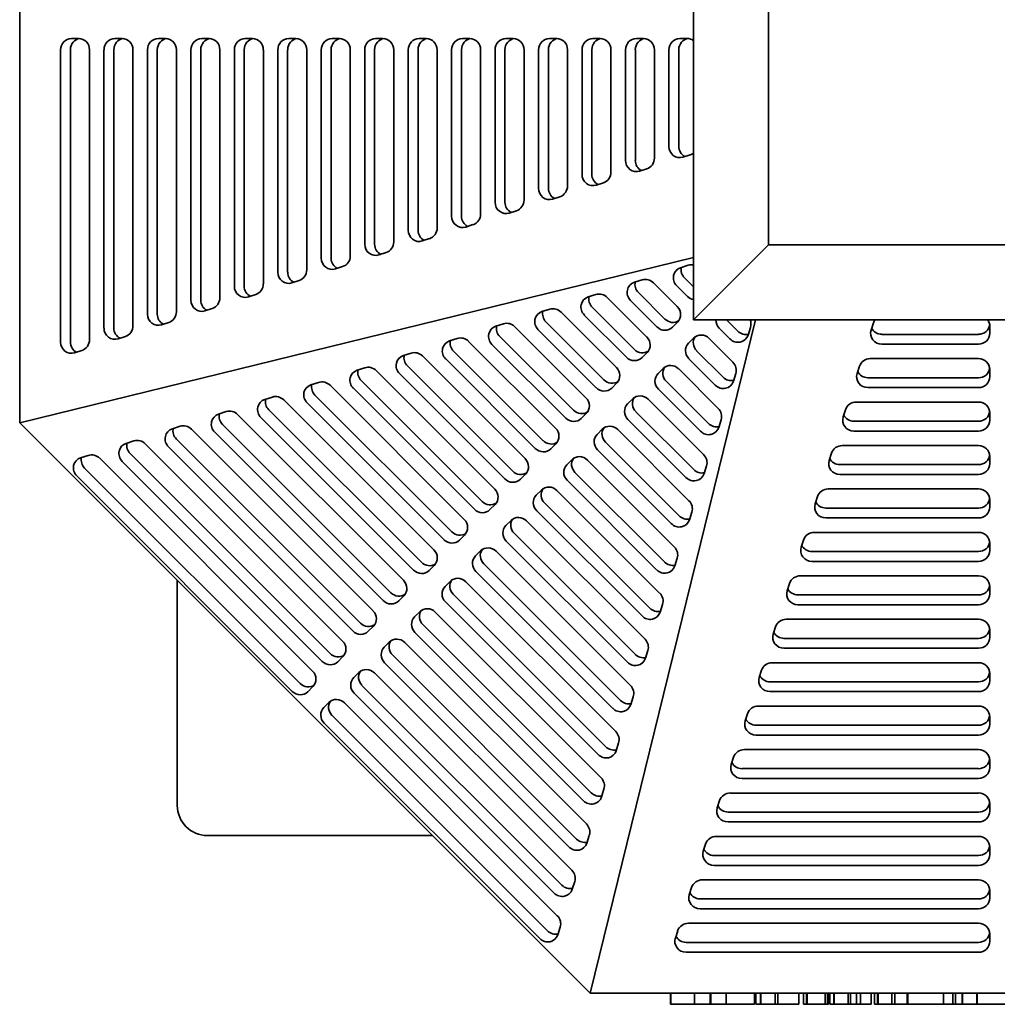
# Model space of a CAD drawing. Header units: millimetres. Extents: x 160 to 680, y 36 to 558.
# Tile 1 of 4: x 160 to 421, y 36 to 299. Entities that reach past the tile are written whole.
import ezdxf

# ---------------------------------------------------------------- set-up
doc = ezdxf.new("R2010")
doc.units = ezdxf.units.MM
doc.header["$LTSCALE"] = 2
doc.layers.add('Krawędzie widoczne(ISO)', color=7, linetype='Continuous', lineweight=35, true_color=0x262659)

msp = doc.modelspace()

# ---------------------------------------------------------------- linework, layer by layer
at = {"layer": 'Krawędzie widoczne(ISO)'}
for p, q in [((160.5, 191.02), (160.5, 405.99)), ((340, 378.51), (340, 218.51)), ((360, 238.51), (360, 358.51)), ((174.28, 293.5), (176.21, 293.5)), ((185.86, 293.5), (187.79, 293.5)), ((197.44, 293.5), (199.37, 293.5)), ((209.02, 293.5), (210.94, 293.5)), ((220.59, 293.5), (222.52, 293.5)), ((232.17, 293.5), (234.1, 293.5)), ((243.75, 293.5), (245.68, 293.5)), ((255.33, 293.5), (257.26, 293.5)), ((266.91, 293.5), (268.84, 293.5)), ((278.49, 293.5), (280.42, 293.5)), ((290.07, 293.5), (292, 293.5)), ((301.65, 293.5), (303.58, 293.5)), ((313.23, 293.5), (315.16, 293.5)), ((324.81, 293.5), (326.74, 293.5)), ((336.38, 293.5), (338.31, 293.5)), ((171.38, 212.56), (171.38, 290.5)), ((174.01, 212.56), (174.01, 290.5)), ((179.1, 290.5), (179.1, 213.19)), ((182.96, 216.29), (182.96, 290.5)), ((185.59, 216.29), (185.59, 290.5)), ((190.68, 290.5), (190.68, 216.91)), ((194.54, 220.02), (194.54, 290.5)), ((197.17, 220.02), (197.17, 290.5)), ((202.26, 290.5), (202.26, 220.64)), ((206.12, 223.74), (206.12, 290.5)), ((208.75, 223.74), (208.75, 290.5)), ((213.84, 290.5), (213.84, 224.36)), ((217.7, 227.47), (217.7, 290.5)), ((220.32, 227.47), (220.32, 290.5)), ((225.42, 290.5), (225.42, 228.09)), ((229.28, 231.2), (229.28, 290.5)), ((231.9, 231.2), (231.9, 290.5)), ((237, 290.5), (237, 231.82)), ((240.86, 234.92), (240.86, 290.5)), ((243.48, 234.92), (243.48, 290.5)), ((248.58, 290.5), (248.58, 235.54)), ((252.44, 238.65), (252.44, 290.5)), ((255.06, 238.65), (255.06, 290.5)), ((260.16, 290.5), (260.16, 239.27)), ((264.02, 242.37), (264.02, 290.5)), ((266.64, 242.37), (266.64, 290.5)), ((271.74, 290.5), (271.74, 242.99)), ((275.59, 246.1), (275.59, 290.5)), ((278.22, 246.1), (278.22, 290.5)), ((283.31, 290.5), (283.31, 246.72)), ((287.17, 249.83), (287.17, 290.5)), ((289.8, 249.83), (289.8, 290.5)), ((294.89, 290.5), (294.89, 250.45)), ((298.75, 253.55), (298.75, 290.5)), ((301.38, 253.55), (301.38, 290.5)), ((306.47, 290.5), (306.47, 254.17)), ((310.33, 257.28), (310.33, 290.5)), ((312.96, 257.28), (312.96, 290.5)), ((318.05, 290.5), (318.05, 257.9)), ((321.91, 261), (321.91, 290.5)), ((324.54, 261), (324.54, 290.5)), ((329.63, 290.5), (329.63, 261.63)), ((333.49, 264.73), (333.49, 290.5)), ((336.12, 264.73), (336.12, 290.5)), ((339.17, 262.49), (337.24, 261.87)), ((327.59, 258.76), (325.66, 258.14)), ((316.02, 255.03), (314.09, 254.41)), ((304.44, 251.31), (302.51, 250.69)), ((292.86, 247.58), (290.93, 246.96)), ((281.28, 243.86), (279.35, 243.23)), ((269.7, 240.13), (267.77, 239.51)), ((258.12, 236.4), (256.19, 235.78)), ((340, 218.51), (360, 238.51)), ((480, 238.51), (360, 238.51)), ((340, 235.08), (160.5, 191.02)), ((246.54, 232.68), (244.61, 232.06)), ((336.6, 232.39), (338.65, 233.04)), ((234.96, 228.95), (233.03, 228.33)), ((324.29, 228.49), (326.34, 229.14)), ((340, 227.31), (337.66, 229.65)), ((332.39, 218.7), (325.35, 225.75)), ((329.37, 228.37), (335.71, 222.02)), ((338.41, 224.72), (335.57, 227.57)), ((223.38, 225.23), (221.45, 224.6)), ((311.97, 224.59), (314.03, 225.24)), ((317.05, 224.46), (327.6, 213.91)), ((330.31, 216.62), (323.26, 223.66)), ((211.8, 221.5), (209.87, 220.88)), ((299.66, 220.68), (301.72, 221.33)), ((304.74, 220.56), (319.5, 205.81)), ((324.29, 210.6), (313.04, 221.85)), ((316.18, 202.49), (300.73, 217.94)), ((322.2, 208.51), (310.95, 219.76)), ((312.51, 39.01), (356.57, 218.51)), ((340, 218.51), (500, 218.51)), ((351.83, 215.48), (348.99, 218.33)), ((200.22, 217.77), (198.29, 217.15)), ((287.35, 216.78), (289.41, 217.43)), ((292.43, 216.66), (311.39, 197.7)), ((314.09, 200.4), (298.64, 215.86)), ((335.81, 217.87), (334.45, 216.52)), ((349.74, 213.39), (346.9, 216.24)), ((355.22, 216.47), (354.57, 214.42)), ((387.36, 215.75), (387.98, 217.68)), ((419, 216.82), (419, 214.89)), ((188.65, 214.05), (186.72, 213.43)), ((275.04, 212.88), (277.09, 213.53)), ((280.12, 212.75), (303.28, 189.59)), ((308.07, 194.38), (288.41, 214.04)), ((338.7, 212.28), (340.05, 213.63)), ((344.2, 213.54), (350.54, 207.19)), ((416, 214.62), (390.23, 214.62)), ((177.07, 210.32), (175.14, 209.7)), ((299.97, 186.27), (276.1, 210.14)), ((305.99, 192.29), (286.33, 211.95)), ((347.93, 203.17), (340.88, 210.22)), ((416, 212), (390.23, 212)), ((262.73, 208.97), (264.78, 209.62)), ((267.81, 208.85), (295.18, 181.48)), ((297.88, 184.19), (274.02, 208.05)), ((327.7, 209.77), (326.35, 208.41)), ((345.84, 201.08), (338.79, 208.13)), ((387.12, 208.14), (416, 208.14)), ((250.42, 205.07), (252.47, 205.72)), ((255.5, 204.94), (287.07, 173.38)), ((291.86, 178.17), (263.79, 206.23)), ((330.59, 204.17), (331.94, 205.52)), ((336.09, 205.43), (346.64, 194.88)), ((383.64, 204.17), (384.26, 206.1)), ((419, 205.24), (419, 203.31)), ((283.75, 170.06), (251.48, 202.33)), ((289.77, 176.08), (261.71, 204.14)), ((351.32, 204.16), (350.67, 202.11)), ((416, 203.04), (386.5, 203.04)), ((238.11, 201.16), (240.16, 201.81)), ((243.19, 201.04), (278.96, 165.27)), ((281.66, 167.97), (249.4, 200.24)), ((319.59, 201.66), (318.24, 200.31)), ((341.94, 188.77), (330.68, 200.02)), ((344.02, 190.86), (332.77, 202.11)), ((416, 200.42), (386.5, 200.42)), ((225.8, 197.26), (227.85, 197.91)), ((230.88, 197.14), (270.85, 157.16)), ((275.64, 161.95), (239.17, 198.42)), ((322.48, 196.06), (323.83, 197.42)), ((327.98, 197.32), (342.74, 182.57)), ((267.54, 153.85), (226.86, 194.52)), ((273.56, 159.87), (237.08, 196.34)), ((379.91, 192.59), (380.53, 194.52)), ((383.4, 196.56), (416, 196.56)), ((213.49, 193.36), (215.54, 194.01)), ((218.57, 193.23), (262.75, 149.06)), ((265.45, 151.76), (224.77, 192.43)), ((311.48, 193.55), (310.13, 192.2)), ((338.03, 176.46), (322.58, 191.92)), ((340.12, 178.55), (324.66, 194)), ((347.41, 191.85), (346.76, 189.8)), ((419, 193.66), (419, 191.73)), ((312.51, 39.01), (160.5, 191.02)), ((201.18, 189.45), (203.23, 190.1)), ((206.26, 189.33), (254.64, 140.95)), ((259.43, 145.74), (214.55, 190.62)), ((314.38, 187.96), (315.73, 189.31)), ((319.88, 189.21), (338.83, 170.26)), ((416, 191.46), (382.78, 191.46)), ((251.32, 137.63), (202.24, 186.71)), ((257.34, 143.65), (212.46, 188.53)), ((416, 188.84), (382.78, 188.84)), ((188.87, 185.55), (190.92, 186.2)), ((193.95, 185.43), (246.53, 132.84)), ((249.23, 135.54), (200.15, 184.63)), ((303.38, 185.44), (302.03, 184.09)), ((334.13, 164.15), (314.47, 183.81)), ((336.22, 166.24), (316.56, 185.9)), ((379.67, 184.98), (416, 184.98)), ((176.73, 181.7), (178.78, 182.35)), ((181.81, 181.58), (238.54, 124.85)), ((243.21, 129.52), (189.93, 182.81)), ((306.27, 179.85), (307.62, 181.2)), ((376.19, 181.01), (376.81, 182.94)), ((419, 182.08), (419, 180.15)), ((235.22, 121.53), (177.79, 178.96)), ((241.13, 127.44), (187.84, 180.72)), ((311.77, 181.11), (334.93, 157.95)), ((343.51, 179.54), (342.86, 177.49)), ((416, 179.88), (379.05, 179.88)), ((233.14, 119.44), (175.71, 176.87)), ((295.27, 177.34), (293.92, 175.99)), ((332.31, 153.93), (308.45, 177.79)), ((416, 177.26), (379.05, 177.26)), ((330.22, 151.84), (306.36, 175.7)), ((375.95, 173.4), (416, 173.4)), ((298.16, 171.74), (299.51, 173.09)), ((303.66, 173), (331.02, 145.64)), ((372.46, 169.43), (373.08, 171.36)), ((287.16, 169.23), (285.81, 167.88)), ((328.41, 141.62), (300.34, 169.68)), ((416, 168.3), (375.32, 168.3)), ((419, 170.5), (419, 168.57)), ((326.32, 139.53), (298.26, 167.59)), ((339.61, 167.23), (338.96, 165.18)), ((416, 165.68), (375.32, 165.68)), ((290.05, 163.64), (291.41, 164.99)), ((295.55, 164.89), (327.12, 133.32)), ((279.06, 161.12), (277.7, 159.77)), ((324.5, 129.31), (292.24, 161.57)), ((372.22, 161.82), (416, 161.82)), ((322.42, 127.22), (290.15, 159.49)), ((368.73, 157.85), (369.35, 159.78)), ((419, 158.92), (419, 156.99)), ((281.95, 155.53), (283.3, 156.88)), ((287.45, 156.78), (323.22, 121.01)), ((335.7, 154.92), (335.05, 152.87)), ((416, 156.73), (371.6, 156.73)), ((270.95, 153.01), (269.6, 151.66)), ((320.6, 117), (284.13, 153.47)), ((416, 154.1), (371.6, 154.1)), ((318.51, 114.91), (282.04, 151.38)), ((368.49, 150.24), (416, 150.24)), ((202.5, 149.02), (202.5, 89.01)), ((273.84, 147.42), (275.19, 148.77)), ((279.34, 148.68), (319.31, 108.7)), ((365.01, 146.27), (365.63, 148.2)), ((419, 147.35), (419, 145.42)), ((262.84, 144.91), (261.49, 143.56)), ((316.7, 104.69), (276.02, 145.36)), ((416, 145.15), (367.87, 145.15)), ((314.61, 102.6), (273.93, 143.27)), ((331.8, 142.61), (331.15, 140.56)), ((416, 142.52), (367.87, 142.52)), ((265.73, 139.31), (267.08, 140.66)), ((271.23, 140.57), (315.41, 96.39)), ((254.73, 136.8), (253.38, 135.45)), ((312.79, 92.37), (267.91, 137.25)), ((361.28, 134.69), (361.9, 136.62)), ((364.77, 138.66), (416, 138.66)), ((310.71, 90.29), (265.83, 135.17)), ((419, 135.77), (419, 133.84)), ((257.63, 131.21), (258.98, 132.56)), ((263.12, 132.46), (311.51, 84.08)), ((416, 133.57), (364.15, 133.57)), ((246.63, 128.69), (245.28, 127.34)), ((308.89, 80.06), (259.81, 129.15)), ((327.89, 130.3), (327.24, 128.25)), ((416, 130.94), (364.15, 130.94)), ((306.8, 77.98), (257.72, 127.06)), ((361.04, 127.08), (416, 127.08)), ((249.52, 123.1), (250.87, 124.45)), ((255.02, 124.36), (307.6, 71.77)), ((357.55, 123.12), (358.18, 125.05)), ((419, 124.19), (419, 122.26)), ((304.99, 67.75), (251.7, 121.04)), ((416, 121.99), (360.42, 121.99)), ((238.63, 120.7), (237.28, 119.35)), ((302.9, 65.67), (249.61, 118.95)), ((416, 119.36), (360.42, 119.36)), ((241.53, 115.11), (242.88, 116.46)), ((247.03, 116.36), (303.75, 59.63)), ((323.99, 117.99), (323.34, 115.93)), ((357.31, 115.5), (416, 115.5)), ((301.14, 55.62), (243.71, 113.05)), ((353.83, 111.54), (354.45, 113.47)), ((299.05, 53.53), (241.62, 110.96)), ((416, 110.41), (356.69, 110.41)), ((419, 112.61), (419, 110.68)), ((416, 107.78), (356.69, 107.78)), ((320.09, 105.68), (319.44, 103.62)), ((353.59, 103.92), (416, 103.92)), ((350.1, 99.96), (350.72, 101.89)), ((419, 101.03), (419, 99.1)), ((416, 98.83), (352.97, 98.83)), ((416, 96.2), (352.97, 96.2)), ((316.18, 93.36), (315.53, 91.31)), ((349.86, 92.34), (416, 92.34)), ((346.38, 88.38), (347, 90.31)), ((419, 89.45), (419, 87.52)), ((416, 87.25), (349.24, 87.25)), ((416, 84.63), (349.24, 84.63)), ((210.5, 81.01), (270.51, 81.01)), ((312.28, 81.05), (311.63, 79)), ((346.14, 80.77), (416, 80.77)), ((342.65, 76.8), (343.27, 78.73)), ((419, 77.87), (419, 75.94)), ((416, 75.67), (345.52, 75.67)), ((416, 73.05), (345.52, 73.05)), ((308.38, 68.74), (307.73, 66.69)), ((342.41, 69.19), (416, 69.19)), ((338.92, 65.22), (339.55, 67.15)), ((419, 66.29), (419, 64.36)), ((416, 64.09), (341.79, 64.09)), ((416, 61.47), (341.79, 61.47)), ((304.53, 56.61), (303.88, 54.55)), ((335.2, 53.64), (335.82, 55.57)), ((338.68, 57.61), (416, 57.61)), ((416, 52.51), (338.06, 52.51)), ((419, 54.71), (419, 52.78)), ((416, 49.89), (338.06, 49.89)), ((527.49, 39.01), (312.51, 39.01)), ((333.88, 36.01), (333.88, 39.01)), ((334.02, 36.01), (334.02, 39.01)), ((340.31, 36.01), (340.31, 39.01)), ((344.48, 36.01), (344.48, 39.01)), ((344.64, 36.01), (344.64, 39.01)), ((348.78, 36.01), (348.78, 39.01)), ((356.27, 36.01), (356.27, 39.01)), ((356.64, 36.01), (356.64, 39.01)), ((357.88, 36.01), (357.88, 39.01)), ((358, 36.01), (358, 39.01)), ((361.83, 36.01), (361.83, 39.01)), ((362.53, 36.01), (362.53, 39.01)), ((368.07, 36.01), (368.07, 39.01)), ((368.1, 36.01), (368.1, 39.01)), ((369.38, 36.01), (369.38, 39.01)), ((370.16, 36.01), (370.16, 39.01)), ((370.36, 36.01), (370.36, 39.01)), ((375.11, 36.01), (375.11, 39.01)), ((375.71, 36.01), (375.71, 39.01)), ((376, 36.01), (376, 39.01)), ((376.37, 36.01), (376.37, 39.01)), ((377.41, 36.01), (377.41, 39.01)), ((377.51, 36.01), (377.51, 39.01)), ((381.25, 36.01), (381.25, 39.01)), ((381.91, 36.01), (381.91, 39.01)), ((383.49, 36.01), (383.49, 39.01)), ((384.53, 36.01), (384.53, 39.01)), ((387.34, 36.01), (387.34, 39.01)), ((388.24, 36.01), (388.24, 39.01)), ((389.11, 36.01), (389.11, 39.01)), ((389.21, 36.01), (389.21, 39.01)), ((392.91, 36.01), (392.91, 39.01)), ((393.65, 36.01), (393.65, 39.01)), ((396.97, 36.01), (396.97, 39.01)), ((397.18, 36.01), (397.18, 39.01)), ((406.65, 36.01), (406.65, 39.01)), ((409.14, 36.01), (409.14, 39.01)), ((409.87, 36.01), (409.87, 39.01)), ((411.6, 36.01), (411.6, 39.01)), ((411.72, 36.01), (411.72, 39.01)), ((415.51, 36.01), (415.51, 39.01)), ((415.63, 36.01), (415.63, 39.01)), ((334.02, 36.01), (333.88, 36.01)), ((340.31, 36.01), (334.02, 36.01)), ((343.98, 36.01), (340.31, 36.01)), ((344.48, 36.01), (343.98, 36.01)), ((344.64, 36.01), (344.48, 36.01)), ((348.78, 36.01), (344.64, 36.01)), ((354.38, 36.01), (348.78, 36.01)), ((356.27, 36.01), (354.38, 36.01)), ((357.88, 36.01), (356.64, 36.01)), ((358, 36.01), (357.88, 36.01)), ((361.83, 36.01), (358, 36.01)), ((362.53, 36.01), (361.83, 36.01)), ((363.29, 36.01), (362.53, 36.01)), ((366.59, 36.01), (363.29, 36.01)), ((368.07, 36.01), (366.59, 36.01)), ((368.1, 36.01), (368.07, 36.01)), ((369.69, 36.01), (369.38, 36.01)), ((370.16, 36.01), (369.69, 36.01)), ((370.36, 36.01), (370.16, 36.01)), ((375.11, 36.01), (370.36, 36.01)), ((375.71, 36.01), (375.11, 36.01)), ((376, 36.01), (375.71, 36.01)), ((376.69, 36.01), (376.37, 36.01)), ((377.41, 36.01), (376.69, 36.01)), ((377.51, 36.01), (377.41, 36.01)), ((381.25, 36.01), (377.51, 36.01)), ((381.91, 36.01), (381.25, 36.01)), ((383.49, 36.01), (381.91, 36.01)), ((384.53, 36.01), (383.49, 36.01)), ((387.34, 36.01), (384.53, 36.01)), ((389.11, 36.01), (388.24, 36.01)), ((389.21, 36.01), (389.11, 36.01)), ((392.91, 36.01), (389.21, 36.01)), ((393.65, 36.01), (392.91, 36.01)), ((394.7, 36.01), (393.65, 36.01)), ((395.95, 36.01), (394.7, 36.01)), ((396.97, 36.01), (395.95, 36.01)), ((397.18, 36.01), (396.97, 36.01)), ((404.76, 36.01), (397.18, 36.01)), ((406.65, 36.01), (404.76, 36.01)), ((409.14, 36.01), (406.65, 36.01)), ((409.87, 36.01), (409.14, 36.01)), ((410.93, 36.01), (409.87, 36.01)), ((411.6, 36.01), (410.93, 36.01)), ((411.72, 36.01), (411.6, 36.01)), ((414.3, 36.01), (411.72, 36.01)), ((415.51, 36.01), (414.3, 36.01)), ((415.63, 36.01), (415.51, 36.01)), ((422.97, 36.01), (415.63, 36.01))]:
    msp.add_line(p, q, dxfattribs=at)
msp.add_arc((210.5, 89.01), 8, 180, 270, dxfattribs=at)
for centre, major_axis, ratio, start_param, end_param in [((174.28, 290.5), (0, 3), 0.964923, 0, 1.570796), ((176.9, 290.5), (0, 3), 0.964923, 0.120418, 1.570796), ((176.21, 290.5), (0, 3), 0.964923, 4.712389, 6.283185), ((185.86, 290.5), (0, 3), 0.964923, 0, 1.570796), ((188.48, 290.5), (0, 3), 0.964923, 0.120418, 1.570796), ((187.79, 290.5), (0, 3), 0.964923, 4.712389, 6.283185), ((197.44, 290.5), (0, 3), 0.964923, 0, 1.570796), ((200.06, 290.5), (0, 3), 0.964923, 0.120418, 1.570796), ((199.37, 290.5), (0, 3), 0.964923, 4.712389, 6.283185), ((209.02, 290.5), (0, 3), 0.964923, 0, 1.570796), ((211.64, 290.5), (0, 3), 0.964923, 0.120418, 1.570796), ((210.94, 290.5), (0, 3), 0.964923, 4.712389, 6.283185), ((220.59, 290.5), (0, 3), 0.964923, 0, 1.570796), ((223.22, 290.5), (0, 3), 0.964923, 0.120418, 1.570796), ((222.52, 290.5), (0, 3), 0.964923, 4.712389, 6.283185), ((232.17, 290.5), (0, 3), 0.964923, 0, 1.570796), ((234.8, 290.5), (0, 3), 0.964923, 0.120418, 1.570796), ((234.1, 290.5), (0, 3), 0.964923, 4.712389, 6.283185), ((243.75, 290.5), (0, 3), 0.964923, 0, 1.570796), ((246.38, 290.5), (0, 3), 0.964923, 0.120418, 1.570796), ((245.68, 290.5), (0, 3), 0.964923, 4.712389, 6.283185), ((255.33, 290.5), (0, 3), 0.964923, 0, 1.570796), ((257.96, 290.5), (0, 3), 0.964923, 0.120418, 1.570796), ((257.26, 290.5), (0, 3), 0.964923, 4.712389, 6.283185), ((266.91, 290.5), (0, 3), 0.964923, 0, 1.570796), ((269.54, 290.5), (0, 3), 0.964923, 0.120418, 1.570796), ((268.84, 290.5), (0, 3), 0.964923, 4.712389, 6.283185), ((278.49, 290.5), (0, 3), 0.964923, 0, 1.570796), ((281.11, 290.5), (0, 3), 0.964923, 0.120418, 1.570796), ((280.42, 290.5), (0, 3), 0.964923, 4.712389, 6.283185), ((290.07, 290.5), (0, 3), 0.964923, 0, 1.570796), ((292.69, 290.5), (0, 3), 0.964923, 0.120418, 1.570796), ((292, 290.5), (0, 3), 0.964923, 4.712389, 6.283185), ((301.65, 290.5), (0, 3), 0.964923, 0, 1.570796), ((304.27, 290.5), (0, 3), 0.964923, 0.120418, 1.570796), ((303.58, 290.5), (0, 3), 0.964923, 4.712389, 6.283185), ((313.23, 290.5), (0, 3), 0.964923, 0, 1.570796), ((315.85, 290.5), (0, 3), 0.964923, 0.120418, 1.570796), ((315.16, 290.5), (0, 3), 0.964923, 4.712389, 6.283185), ((324.81, 290.5), (0, 3), 0.964923, 0, 1.570796), ((327.43, 290.5), (0, 3), 0.964923, 0.120418, 1.570796), ((326.74, 290.5), (0, 3), 0.964923, 4.712389, 6.283185), ((336.38, 290.5), (0, 3), 0.964923, 0, 1.570796), ((339.01, 290.5), (0, 3), 0.964923, 0.120418, 1.570796), ((338.31, 290.5), (0, 3), 0.964923, 5.661825, 6.283185), ((336.38, 264.73), (0, -3), 0.964923, 4.712389, 6.584255), ((339.01, 264.73), (0, 3), 0.964923, 1.570796, 2.69174), ((338.31, 265.35), (0, -3), 0.964923, 0.301069, 0.621361), ((324.81, 261), (0, -3), 0.964923, 4.712389, 6.584255), ((327.43, 261), (0, 3), 0.964923, 1.570796, 2.69174), ((326.74, 261.63), (0, -3), 0.964923, 0.301069, 1.570796), ((313.23, 257.28), (0, -3), 0.964923, 4.712389, 6.584255), ((315.85, 257.28), (0, 3), 0.964923, 1.570796, 2.69174), ((315.16, 257.9), (0, -3), 0.964923, 0.301069, 1.570796), ((301.65, 253.55), (0, -3), 0.964923, 4.712389, 6.584255), ((304.27, 253.55), (0, 3), 0.964923, 1.570796, 2.69174), ((303.58, 254.17), (0, -3), 0.964923, 0.301069, 1.570796), ((290.07, 249.83), (0, -3), 0.964923, 4.712389, 6.584255), ((292.69, 249.83), (0, 3), 0.964923, 1.570796, 2.69174), ((292, 250.45), (0, -3), 0.964923, 0.301069, 1.570796), ((278.49, 246.1), (0, -3), 0.964923, 4.712389, 6.584255), ((281.11, 246.1), (0, 3), 0.964923, 1.570796, 2.69174), ((280.42, 246.72), (0, -3), 0.964923, 0.301069, 1.570796), ((266.91, 242.37), (0, -3), 0.964923, 4.712389, 6.584255), ((269.54, 242.37), (0, 3), 0.964923, 1.570796, 2.69174), ((268.84, 242.99), (0, -3), 0.964923, 0.301069, 1.570796), ((257.26, 239.27), (0, -3), 0.964923, 0.301069, 1.570796), ((255.33, 238.65), (0, -3), 0.964923, 4.712389, 6.584255), ((257.96, 238.65), (0, 3), 0.964923, 1.570796, 2.69174), ((243.75, 234.92), (0, -3), 0.964923, 4.712389, 6.584255), ((246.38, 234.92), (0, 3), 0.964923, 1.570796, 2.69174), ((245.68, 235.54), (0, -3), 0.964923, 0.301069, 1.570796), ((232.17, 231.2), (0, -3), 0.964923, 4.712389, 6.584255), ((234.8, 231.2), (0, 3), 0.964923, 1.570796, 2.69174), ((234.1, 231.82), (0, -3), 0.964923, 0.301069, 1.570796), ((337.6, 229.59), (-2.12, 2.12), 0.955442, 5.823237, 7.853984), ((339.68, 231.68), (-2.12, 2.12), 0.955442, 0.537003, 1.570798), ((339.65, 230.24), (2.12, -2.12), 0.955442, 2.213472, 2.681644), ((325.29, 225.69), (-2.12, 2.12), 0.955442, 5.823237, 7.853984), ((327.37, 227.78), (-2.12, 2.12), 0.955442, 0.537003, 1.570798), ((327.34, 226.34), (2.12, -2.12), 0.955442, 1.570798, 2.681644), ((220.59, 227.47), (0, -3), 0.964923, 4.712389, 6.584255), ((223.22, 227.47), (0, 3), 0.964923, 1.570796, 2.69174), ((222.52, 228.09), (0, -3), 0.964923, 0.301069, 1.570796), ((209.02, 223.74), (0, -3), 0.964923, 4.712389, 6.584255), ((211.64, 223.74), (0, 3), 0.964923, 1.570796, 2.69174), ((210.94, 224.36), (0, -3), 0.964923, 0.301069, 1.570796), ((312.98, 221.79), (-2.12, 2.12), 0.955442, 5.823237, 7.853984), ((315.06, 223.87), (-2.12, 2.12), 0.955442, 0.537003, 1.570798), ((315.03, 222.44), (2.12, -2.12), 0.955442, 1.570798, 2.681644), ((340.44, 226.75), (-2.12, 2.12), 0.955442, 1.570798, 2.182641), ((199.37, 220.64), (0, -3), 0.964923, 0.301069, 1.570796), ((300.67, 217.88), (-2.12, 2.12), 0.955442, 5.823237, 7.853984), ((302.75, 219.97), (-2.12, 2.12), 0.955442, 0.537003, 1.570798), ((302.72, 218.53), (2.12, -2.12), 0.955442, 1.570798, 2.681644), ((333.68, 219.99), (2.12, -2.12), 0.955442, 0.000002, 1.570798), ((197.44, 220.02), (0, -3), 0.964923, 4.712389, 6.584255), ((200.06, 220.02), (0, 3), 0.964923, 1.570796, 2.69174), ((334.42, 220.73), (2.12, -2.12), 0.955442, 4.712391, 6.100597), ((348.93, 218.26), (-2.12, 2.12), 0.955442, 0.726133, 1.570798), ((351.01, 220.35), (-2.12, 2.12), 0.955442, 1.48903, 1.570798), ((352.42, 217.47), (2.12, -2.12), 0.955442, 0.459952, 1.167678), ((390.85, 216.82), (-3, 0), 0.964923, 5.661825, 5.982116), ((416, 216.82), (3, 0), 0.964923, 0, 0.621361), ((185.86, 216.29), (0, -3), 0.964923, 4.712389, 6.584255), ((188.48, 216.29), (0, 3), 0.964923, 1.570796, 2.69174), ((187.79, 216.91), (0, -3), 0.964923, 0.301069, 1.570796), ((288.35, 213.98), (-2.12, 2.12), 0.955442, 5.823237, 7.853984), ((290.44, 216.07), (-2.12, 2.12), 0.955442, 0.537003, 1.570798), ((290.41, 214.63), (2.12, -2.12), 0.955442, 1.570798, 2.681644), ((332.33, 218.64), (2.12, -2.12), 0.955442, 4.712391, 6.283187), ((353.86, 217.51), (-2.12, 2.12), 0.955442, 1.570798, 2.604589), ((390.23, 214.89), (-3, 0), 0.964923, 5.982116, 7.853982), ((390.23, 217.52), (-3, 0), 0.964923, 0.449853, 1.570796), ((416, 217.52), (3, 0), 0.964923, 4.712389, 6.162767), ((176.21, 213.19), (0, -3), 0.964923, 0.301069, 1.570796), ((276.04, 210.07), (-2.12, 2.12), 0.955442, 5.823237, 7.853984), ((278.13, 212.16), (-2.12, 2.12), 0.955442, 0.537003, 1.570798), ((278.1, 210.73), (2.12, -2.12), 0.955442, 1.570798, 2.681644), ((325.58, 211.89), (2.12, -2.12), 0.955442, 0.000002, 1.570798), ((342.91, 212.24), (-2.12, 2.12), 0.955442, 0.182581, 1.570798), ((342.17, 211.51), (-2.12, 2.12), 0.955442, 4.712391, 6.283187), ((351.77, 215.42), (2.12, -2.12), 0.955442, 4.712391, 6.743138), ((416, 214.89), (3, 0), 0.964923, 4.712389, 6.283185), ((174.28, 212.56), (0, -3), 0.964923, 4.712389, 6.584255), ((176.9, 212.56), (0, 3), 0.964923, 1.570796, 2.69174), ((326.31, 212.62), (2.12, -2.12), 0.955442, 4.712391, 6.100597), ((340.82, 210.16), (-2.12, 2.12), 0.955442, 0.000002, 1.570798), ((263.73, 206.17), (-2.12, 2.12), 0.955442, 5.823237, 7.853984), ((265.82, 208.26), (-2.12, 2.12), 0.955442, 0.537003, 1.570798), ((265.78, 206.82), (2.12, -2.12), 0.955442, 1.570798, 2.681644), ((324.23, 210.54), (2.12, -2.12), 0.955442, 4.712391, 6.283187), ((387.12, 205.24), (-3, 0), 0.964923, 4.712389, 5.982116), ((416, 205.24), (3, 0), 0.964923, 0, 1.570796), ((251.42, 202.27), (-2.12, 2.12), 0.955442, 5.823237, 7.853984), ((253.51, 204.35), (-2.12, 2.12), 0.955442, 0.537003, 1.570798), ((253.47, 202.92), (2.12, -2.12), 0.955442, 1.570798, 2.681644), ((317.47, 203.78), (2.12, -2.12), 0.955442, 0.000002, 1.570798), ((334.8, 204.14), (-2.12, 2.12), 0.955442, 0.182581, 1.570798), ((334.06, 203.4), (-2.12, 2.12), 0.955442, 4.712391, 6.283187), ((348.52, 205.16), (2.12, -2.12), 0.955442, 0.459952, 1.570798), ((416, 205.94), (3, 0), 0.964923, 4.712389, 6.162767), ((241.16, 199.01), (2.12, -2.12), 0.955442, 1.570798, 2.681644), ((318.21, 204.52), (2.12, -2.12), 0.955442, 4.712391, 6.100597), ((332.71, 202.05), (-2.12, 2.12), 0.955442, 0.000002, 1.570798), ((349.95, 205.2), (-2.12, 2.12), 0.955442, 1.570798, 2.604589), ((386.5, 203.31), (-3, 0), 0.964923, 5.982116, 7.853982), ((386.5, 205.94), (-3, 0), 0.964923, 0.449853, 1.570796), ((416, 203.31), (3, 0), 0.964923, 4.712389, 6.283185), ((239.11, 198.36), (-2.12, 2.12), 0.955442, 5.823237, 7.853984), ((241.2, 200.45), (-2.12, 2.12), 0.955442, 0.537003, 1.570798), ((316.12, 202.43), (2.12, -2.12), 0.955442, 4.712391, 6.283187), ((347.87, 203.11), (2.12, -2.12), 0.955442, 4.712391, 6.743138), ((226.8, 194.46), (-2.12, 2.12), 0.955442, 5.823237, 7.853984), ((228.89, 196.55), (-2.12, 2.12), 0.955442, 0.537003, 1.570798), ((228.85, 195.11), (2.12, -2.12), 0.955442, 1.570798, 2.681644), ((309.36, 195.67), (2.12, -2.12), 0.955442, 0.000002, 1.570798), ((326.69, 196.03), (-2.12, 2.12), 0.955442, 0.182581, 1.570798), ((325.96, 195.29), (-2.12, 2.12), 0.955442, 4.712391, 6.283187), ((216.54, 191.21), (2.12, -2.12), 0.955442, 1.570798, 2.681644), ((310.1, 196.41), (2.12, -2.12), 0.955442, 4.712391, 6.100597), ((324.6, 193.94), (-2.12, 2.12), 0.955442, 0.000002, 1.570798), ((344.61, 192.85), (2.12, -2.12), 0.955442, 0.459952, 1.570798), ((383.4, 193.66), (-3, 0), 0.964923, 4.712389, 5.982116), ((416, 193.66), (3, 0), 0.964923, 0, 1.570796), ((214.49, 190.56), (-2.12, 2.12), 0.955442, 5.823237, 7.853984), ((216.58, 192.64), (-2.12, 2.12), 0.955442, 0.537003, 1.570798), ((308.01, 194.32), (2.12, -2.12), 0.955442, 4.712391, 6.283187), ((382.78, 191.73), (-3, 0), 0.964923, 5.982116, 7.853982), ((382.78, 194.36), (-3, 0), 0.964923, 0.449853, 1.570796), ((416, 194.36), (3, 0), 0.964923, 4.712389, 6.162767), ((416, 191.73), (3, 0), 0.964923, 4.712389, 6.283185), ((202.18, 186.65), (-2.12, 2.12), 0.955442, 5.823237, 7.853984), ((204.27, 188.74), (-2.12, 2.12), 0.955442, 0.537003, 1.570798), ((204.23, 187.3), (2.12, -2.12), 0.955442, 1.570798, 2.681644), ((301.26, 187.56), (2.12, -2.12), 0.955442, 0.000002, 1.570798), ((318.58, 187.92), (-2.12, 2.12), 0.955442, 0.182581, 1.570798), ((317.85, 187.19), (-2.12, 2.12), 0.955442, 4.712391, 6.283187), ((343.96, 190.8), (2.12, -2.12), 0.955442, 4.712391, 6.743138), ((346.05, 192.89), (-2.12, 2.12), 0.955442, 1.570798, 2.604589), ((191.92, 183.4), (2.12, -2.12), 0.955442, 1.570798, 2.681644), ((316.5, 185.84), (-2.12, 2.12), 0.955442, 0.000002, 1.570798), ((189.87, 182.75), (-2.12, 2.12), 0.955442, 5.823237, 7.853984), ((191.96, 184.84), (-2.12, 2.12), 0.955442, 0.537003, 1.570798), ((299.9, 186.21), (2.12, -2.12), 0.955442, 4.712391, 6.283187), ((301.99, 188.3), (2.12, -2.12), 0.955442, 4.712391, 6.100597), ((379.67, 182.08), (-3, 0), 0.964923, 4.712389, 5.982116), ((416, 182.08), (3, 0), 0.964923, 0, 1.570796), ((177.73, 178.9), (-2.12, 2.12), 0.955442, 5.823237, 7.853984), ((179.82, 180.99), (-2.12, 2.12), 0.955442, 0.537003, 1.570798), ((179.78, 179.55), (2.12, -2.12), 0.955442, 1.570798, 2.681644), ((293.15, 179.46), (2.12, -2.12), 0.955442, 0.000002, 1.570798), ((310.48, 179.82), (-2.12, 2.12), 0.955442, 0.182581, 1.570798), ((309.74, 179.08), (-2.12, 2.12), 0.955442, 4.712391, 6.283187), ((340.71, 180.54), (2.12, -2.12), 0.955442, 0.459952, 1.570798), ((379.05, 182.78), (-3, 0), 0.964923, 0.449853, 1.570796), ((416, 182.78), (3, 0), 0.964923, 4.712389, 6.162767), ((308.39, 177.73), (-2.12, 2.12), 0.955442, 0.000002, 1.570798), ((342.15, 180.58), (-2.12, 2.12), 0.955442, 1.570798, 2.604589), ((379.05, 180.15), (-3, 0), 0.964923, 5.982116, 7.853982), ((416, 180.15), (3, 0), 0.964923, 4.712389, 6.283185), ((291.8, 178.11), (2.12, -2.12), 0.955442, 4.712391, 6.283187), ((293.88, 180.19), (2.12, -2.12), 0.955442, 4.712391, 6.100597), ((340.06, 178.49), (2.12, -2.12), 0.955442, 4.712391, 6.743138), ((285.04, 171.35), (2.12, -2.12), 0.955442, 0.000002, 1.570798), ((302.37, 171.71), (-2.12, 2.12), 0.955442, 0.182581, 1.570798), ((301.63, 170.97), (-2.12, 2.12), 0.955442, 4.712391, 6.283187), ((375.95, 170.5), (-3, 0), 0.964923, 4.712389, 5.982116), ((416, 170.5), (3, 0), 0.964923, 0, 1.570796), ((300.28, 169.62), (-2.12, 2.12), 0.955442, 0.000002, 1.570798), ((416, 171.2), (3, 0), 0.964923, 4.712389, 6.162767), ((285.78, 172.09), (2.12, -2.12), 0.955442, 4.712391, 6.100597), ((336.81, 168.23), (2.12, -2.12), 0.955442, 0.459952, 1.570798), ((375.32, 168.57), (-3, 0), 0.964923, 5.982116, 7.853982), ((375.32, 171.2), (-3, 0), 0.964923, 0.449853, 1.570796), ((416, 168.57), (3, 0), 0.964923, 4.712389, 6.283185), ((283.69, 170), (2.12, -2.12), 0.955442, 4.712391, 6.283187), ((293.53, 162.87), (-2.12, 2.12), 0.955442, 4.712391, 6.283187), ((338.24, 168.27), (-2.12, 2.12), 0.955442, 1.570798, 2.604589), ((276.93, 163.24), (2.12, -2.12), 0.955442, 0.000002, 1.570798), ((292.18, 161.51), (-2.12, 2.12), 0.955442, 0.000002, 1.570798), ((294.26, 163.6), (-2.12, 2.12), 0.955442, 0.182581, 1.570798), ((336.15, 166.18), (2.12, -2.12), 0.955442, 4.712391, 6.743138), ((277.67, 163.98), (2.12, -2.12), 0.955442, 4.712391, 6.100597), ((372.22, 158.92), (-3, 0), 0.964923, 4.712389, 5.982116), ((416, 158.92), (3, 0), 0.964923, 0, 1.570796), ((275.58, 161.89), (2.12, -2.12), 0.955442, 4.712391, 6.283187), ((285.42, 154.76), (-2.12, 2.12), 0.955442, 4.712391, 6.283187), ((332.9, 155.92), (2.12, -2.12), 0.955442, 0.459952, 1.570798), ((371.6, 156.99), (-3, 0), 0.964923, 5.982116, 7.853982), ((371.6, 159.62), (-3, 0), 0.964923, 0.449853, 1.570796), ((416, 159.62), (3, 0), 0.964923, 4.712389, 6.162767), ((268.83, 155.14), (2.12, -2.12), 0.955442, 0.000002, 1.570798), ((284.07, 153.41), (-2.12, 2.12), 0.955442, 0.000002, 1.570798), ((286.16, 155.49), (-2.12, 2.12), 0.955442, 0.182581, 1.570798), ((416, 156.99), (3, 0), 0.964923, 4.712389, 6.283185), ((269.56, 155.87), (2.12, -2.12), 0.955442, 4.712391, 6.100597), ((332.25, 153.87), (2.12, -2.12), 0.955442, 4.712391, 6.743138), ((334.34, 155.95), (-2.12, 2.12), 0.955442, 1.570798, 2.604589), ((267.48, 153.78), (2.12, -2.12), 0.955442, 4.712391, 6.283187), ((277.31, 146.65), (-2.12, 2.12), 0.955442, 4.712391, 6.283187), ((368.49, 147.35), (-3, 0), 0.964923, 4.712389, 5.982116), ((416, 147.35), (3, 0), 0.964923, 0, 1.570796), ((260.72, 147.03), (2.12, -2.12), 0.955442, 0.000002, 1.570798), ((275.96, 145.3), (-2.12, 2.12), 0.955442, 0.000002, 1.570798), ((278.05, 147.39), (-2.12, 2.12), 0.955442, 0.182581, 1.570798), ((416, 148.04), (3, 0), 0.964923, 4.712389, 6.162767), ((261.46, 147.76), (2.12, -2.12), 0.955442, 4.712391, 6.100597), ((329, 143.61), (2.12, -2.12), 0.955442, 0.459952, 1.570798), ((367.87, 145.42), (-3, 0), 0.964923, 5.982116, 7.853982), ((367.87, 148.04), (-3, 0), 0.964923, 0.449853, 1.570796), ((416, 145.42), (3, 0), 0.964923, 4.712389, 6.283185), ((259.37, 145.68), (2.12, -2.12), 0.955442, 4.712391, 6.283187), ((269.21, 138.54), (-2.12, 2.12), 0.955442, 4.712391, 6.283187), ((252.61, 138.92), (2.12, -2.12), 0.955442, 0.000002, 1.570798), ((267.85, 137.19), (-2.12, 2.12), 0.955442, 0.000002, 1.570798), ((269.94, 139.28), (-2.12, 2.12), 0.955442, 0.182581, 1.570798), ((328.35, 141.56), (2.12, -2.12), 0.955442, 4.712391, 6.743138), ((330.43, 143.64), (-2.12, 2.12), 0.955442, 1.570798, 2.604589), ((253.35, 139.66), (2.12, -2.12), 0.955442, 4.712391, 6.100597), ((364.77, 135.77), (-3, 0), 0.964923, 4.712389, 5.982116), ((416, 135.77), (3, 0), 0.964923, 0, 1.570796), ((251.26, 137.57), (2.12, -2.12), 0.955442, 4.712391, 6.283187), ((364.15, 133.84), (-3, 0), 0.964923, 5.982116, 7.853982), ((364.15, 136.46), (-3, 0), 0.964923, 0.449853, 1.570796), ((416, 136.46), (3, 0), 0.964923, 4.712389, 6.162767), ((244.51, 130.81), (2.12, -2.12), 0.955442, 0.000002, 1.570798), ((261.83, 131.17), (-2.12, 2.12), 0.955442, 0.182581, 1.570798), ((261.1, 130.44), (-2.12, 2.12), 0.955442, 4.712391, 6.283187), ((325.09, 131.3), (2.12, -2.12), 0.955442, 0.459952, 1.570798), ((416, 133.84), (3, 0), 0.964923, 4.712389, 6.283185), ((245.24, 131.55), (2.12, -2.12), 0.955442, 4.712391, 6.100597), ((259.75, 129.09), (-2.12, 2.12), 0.955442, 0.000002, 1.570798), ((326.53, 131.33), (-2.12, 2.12), 0.955442, 1.570798, 2.604589), ((243.15, 129.46), (2.12, -2.12), 0.955442, 4.712391, 6.283187), ((324.44, 129.25), (2.12, -2.12), 0.955442, 4.712391, 6.743138), ((361.04, 124.19), (-3, 0), 0.964923, 4.712389, 5.982116), ((416, 124.19), (3, 0), 0.964923, 0, 1.570796), ((236.51, 122.82), (2.12, -2.12), 0.955442, 0.000002, 1.570798), ((253.73, 123.07), (-2.12, 2.12), 0.955442, 0.182581, 1.570798), ((252.99, 122.33), (-2.12, 2.12), 0.955442, 4.712391, 6.283187), ((360.42, 124.88), (-3, 0), 0.964923, 0.449853, 1.570796), ((416, 124.88), (3, 0), 0.964923, 4.712389, 6.162767), ((237.25, 123.56), (2.12, -2.12), 0.955442, 4.712391, 6.100597), ((251.64, 120.98), (-2.12, 2.12), 0.955442, 0.000002, 1.570798), ((321.19, 118.99), (2.12, -2.12), 0.955442, 0.459952, 1.570798), ((360.42, 122.26), (-3, 0), 0.964923, 5.982116, 7.853982), ((416, 122.26), (3, 0), 0.964923, 4.712389, 6.283185), ((235.16, 121.47), (2.12, -2.12), 0.955442, 4.712391, 6.283187), ((245.73, 115.07), (-2.12, 2.12), 0.955442, 0.182581, 1.570798), ((245, 114.34), (-2.12, 2.12), 0.955442, 4.712391, 6.283187), ((320.54, 116.94), (2.12, -2.12), 0.955442, 4.712391, 6.743138), ((322.63, 119.02), (-2.12, 2.12), 0.955442, 1.570798, 2.604589), ((357.31, 112.61), (-3, 0), 0.964923, 4.712389, 5.982116), ((416, 112.61), (3, 0), 0.964923, 0, 1.570796), ((243.65, 112.99), (-2.12, 2.12), 0.955442, 0.000002, 1.570798), ((416, 113.3), (3, 0), 0.964923, 4.712389, 6.162767), ((356.69, 110.68), (-3, 0), 0.964923, 5.982116, 7.853982), ((356.69, 113.3), (-3, 0), 0.964923, 0.449853, 1.570796), ((416, 110.68), (3, 0), 0.964923, 4.712389, 6.283185), ((317.29, 106.68), (2.12, -2.12), 0.955442, 0.459952, 1.570798), ((316.64, 104.62), (2.12, -2.12), 0.955442, 4.712391, 6.743138), ((318.72, 106.71), (-2.12, 2.12), 0.955442, 1.570798, 2.604589), ((353.59, 101.03), (-3, 0), 0.964923, 4.712389, 5.982116), ((416, 101.03), (3, 0), 0.964923, 0, 1.570796), ((352.97, 99.1), (-3, 0), 0.964923, 5.982116, 7.853982), ((352.97, 101.72), (-3, 0), 0.964923, 0.449853, 1.570796), ((416, 101.72), (3, 0), 0.964923, 4.712389, 6.162767), ((416, 99.1), (3, 0), 0.964923, 4.712389, 6.283185), ((313.38, 94.37), (2.12, -2.12), 0.955442, 0.459952, 1.570798), ((314.82, 94.4), (-2.12, 2.12), 0.955442, 1.570798, 2.604589), ((349.86, 89.45), (-3, 0), 0.964923, 4.712389, 5.982116), ((416, 89.45), (3, 0), 0.964923, 0, 1.570796), ((312.73, 92.31), (2.12, -2.12), 0.955442, 4.712391, 6.743138), ((416, 90.15), (3, 0), 0.964923, 4.712389, 6.162767), ((349.24, 87.52), (-3, 0), 0.964923, 5.982116, 7.853982), ((349.24, 90.15), (-3, 0), 0.964923, 0.449853, 1.570796), ((416, 87.52), (3, 0), 0.964923, 4.712389, 6.283185), ((309.48, 82.06), (2.12, -2.12), 0.955442, 0.459952, 1.570798), ((308.83, 80), (2.12, -2.12), 0.955442, 4.712391, 6.743138), ((310.92, 82.09), (-2.12, 2.12), 0.955442, 1.570798, 2.604589), ((346.14, 77.87), (-3, 0), 0.964923, 4.712389, 5.982116), ((416, 77.87), (3, 0), 0.964923, 0, 1.570796), ((345.52, 75.94), (-3, 0), 0.964923, 5.982116, 7.853982), ((345.52, 78.57), (-3, 0), 0.964923, 0.449853, 1.570796), ((416, 78.57), (3, 0), 0.964923, 4.712389, 6.162767), ((416, 75.94), (3, 0), 0.964923, 4.712389, 6.283185), ((305.58, 69.74), (2.12, -2.12), 0.955442, 0.459952, 1.570798), ((342.41, 66.29), (-3, 0), 0.964923, 4.712389, 5.982116), ((416, 66.29), (3, 0), 0.964923, 0, 1.570796), ((304.93, 67.69), (2.12, -2.12), 0.955442, 4.712391, 6.743138), ((307.01, 69.78), (-2.12, 2.12), 0.955442, 1.570798, 2.604589), ((341.79, 66.99), (-3, 0), 0.964923, 0.449853, 1.570796), ((416, 66.99), (3, 0), 0.964923, 4.712389, 6.162767), ((341.79, 64.36), (-3, 0), 0.964923, 5.982116, 7.853982), ((416, 64.36), (3, 0), 0.964923, 4.712389, 6.283185), ((301.73, 57.61), (2.12, -2.12), 0.955442, 0.459952, 1.570798), ((303.16, 57.64), (-2.12, 2.12), 0.955442, 1.570798, 2.604589), ((338.68, 54.71), (-3, 0), 0.964923, 4.712389, 5.982116), ((416, 54.71), (3, 0), 0.964923, 0, 1.570796), ((301.08, 55.56), (2.12, -2.12), 0.955442, 4.712391, 6.743138), ((338.06, 52.78), (-3, 0), 0.964923, 5.982116, 7.853982), ((338.06, 55.41), (-3, 0), 0.964923, 0.449853, 1.570796), ((416, 55.41), (3, 0), 0.964923, 4.712389, 6.162767), ((416, 52.78), (3, 0), 0.964923, 4.712389, 6.283185)]:
    msp.add_ellipse(centre, major_axis=major_axis, ratio=ratio, start_param=start_param, end_param=end_param, dxfattribs=at)

doc.saveas('drawing.dxf')
